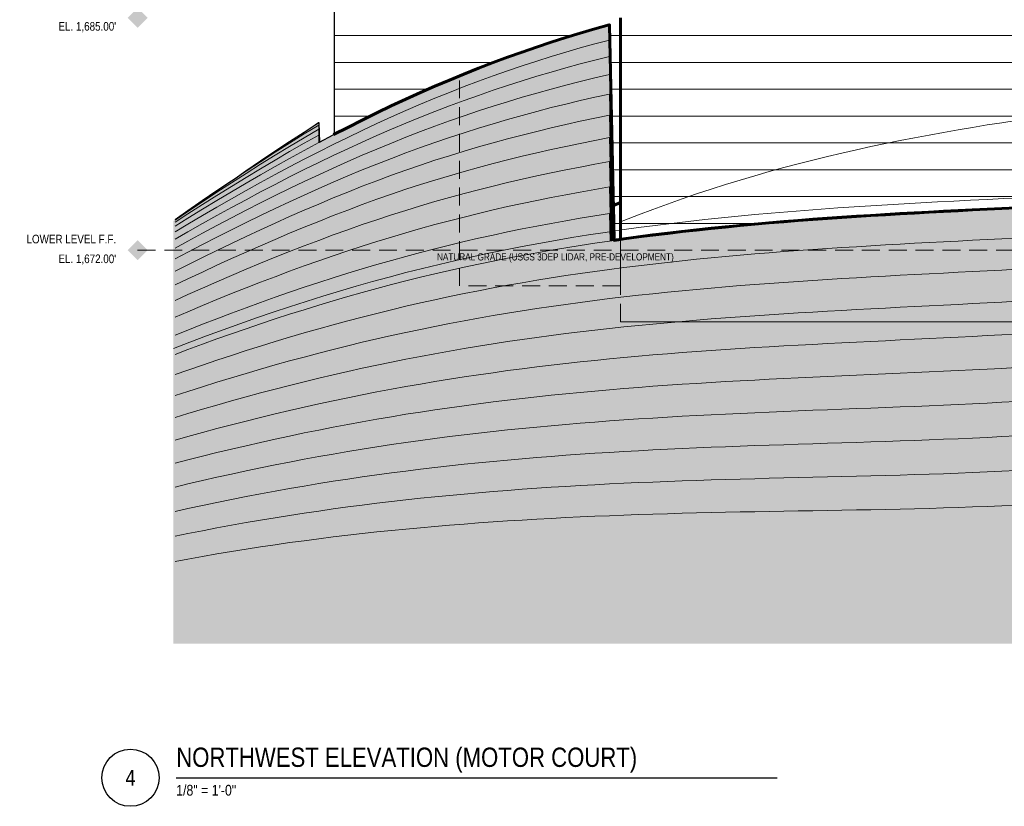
# Model space of a CAD drawing. Header units: inches. Extents: x -103 to 1584, y -3145 to 766.
# Tile 1 of 14: x -103 to 557, y -3145 to -2617. Entities that reach past the tile are written whole.
import ezdxf
from ezdxf.enums import TextEntityAlignment as Align

# ---------------------------------------------------------------- set-up
doc = ezdxf.new("R2010")
doc.units = ezdxf.units.IN
doc.header["$LTSCALE"] = 48
doc.header["$MEASUREMENT"] = 0
doc.linetypes.add('HIDDEN', pattern=[0.375, 0.25, -0.125])
for name, color, linetype, lineweight in [('A-ANNO-SYMB', 7, 'CONTINUOUS', 25), ('A-ANNO-TEXT', 7, 'CONTINUOUS', 25), ('A-ELEV', 7, 'CONTINUOUS', 25), ('A-ELEV-OTLN', 7, 'CONTINUOUS', 60), ('A-ELEV-PATT', 8, 'CONTINUOUS', 9), ('A-HIDN', 8, 'HIDDEN', 18), ('C-TOPO-MINR', 8, 'CONTINUOUS', 9)]:
    doc.layers.add(name, color=color, linetype=linetype, lineweight=lineweight)
doc.styles.add('JM', font='IBMPlexSansCondensed-Regular.ttf')

msp = doc.modelspace()

# ---------------------------------------------------------------- hatches: boundary and pattern name
at = {"layer": 'A-ANNO-SYMB'}
h = msp.add_hatch(color=7, dxfattribs=at)
h.dxf.hatch_style = 1
h.paths.add_polyline_path([(-30.72, -2616), (-24, -2609.28), (-17.28, -2616), (-24, -2622.72)])
h = msp.add_hatch(color=7, dxfattribs=at)
h.dxf.hatch_style = 1
h.paths.add_polyline_path([(-30.72, -2772), (-24, -2765.28), (-17.28, -2772), (-24, -2778.72)])
at = {"layer": 'C-TOPO-MINR'}
h = msp.add_hatch(dxfattribs=at)
h.set_pattern_fill('AR-SAND', scale=12)
h.paths.add_polyline_path([(0, -2884.64), (0, -2869.99), (0, -2855.87), (0, -2842.35), (0, -2829.51), (0, -2817.42), (0, -2806.19), (0, -2795.9), (0, -2786.63), (0, -2778.44), (0, -2771.33), (0, -2765.33), (0, -2760.42), (0, -2756.64), (0, -2754), (0, -2752.54), (0, -2752.31), (9.75, -2745.48), (19.5, -2738.73), (29.25, -2732.05), (39, -2725.47), (41.43, -2723.85), (48.75, -2718.78), (58.5, -2712.13), (68.25, -2705.57), (78, -2699.12), (87.75, -2692.77), (95.17, -2688.02), (97.5, -2686.47), (97.84, -2699.62), (97.84, -2699.63), (107.25, -2694.68), (117, -2689.66), (126.75, -2684.76), (136.5, -2679.98), (146.25, -2675.32), (156, -2670.78), (165.75, -2666.37), (175.5, -2662.08), (185.25, -2657.93), (195, -2653.9), (204.75, -2650.01), (214.5, -2646.25), (224.25, -2642.62), (234, -2639.12), (243.75, -2635.75), (253.5, -2632.52), (263.25, -2629.41), (273, -2626.44), (282.75, -2623.59), (292.5, -2620.88), (295.71, -2765.37), (295.56, -2765.39), (295.38, -2765.42), (295.18, -2765.45), (302.25, -2764.45), (312, -2763.13), (321.75, -2761.88), (331.5, -2760.68), (341.25, -2759.54), (351, -2758.45), (360.75, -2757.41), (370.5, -2756.42), (380.25, -2755.48), (390, -2754.58), (399.75, -2753.72), (409.5, -2752.91), (419.25, -2752.13), (429, -2751.39), (438.75, -2750.68), (448.5, -2750.01), (458.25, -2749.36), (468, -2748.74), (477.75, -2748.15), (487.5, -2747.58), (497.25, -2747.03), (507, -2746.49), (516.75, -2745.98), (526.5, -2745.48), (536.25, -2744.99), (546, -2744.52), (555.75, -2744.05), (565.5, -2743.59), (575.25, -2743.14), (585, -2742.69), (594.75, -2742.24), (604.5, -2741.79), (614.25, -2741.34), (624, -2740.89), (633.75, -2740.43), (643.5, -2739.97), (653.25, -2739.5), (663, -2739.02), (672.75, -2738.53), (682.5, -2738.03), (692.25, -2737.51), (702, -2736.98), (711.75, -2736.44), (721.5, -2735.88), (731.25, -2735.3), (741, -2734.7), (750.75, -2734.09), (760.5, -2733.45), (770.25, -2732.79), (780, -2732.11), (789.75, -2731.41), (799.5, -2730.68), (809.25, -2729.93), (819, -2729.15), (828.75, -2728.35), (838.5, -2727.52), (848.25, -2726.66), (858, -2725.77), (867.75, -2724.86), (877.5, -2723.91), (887.25, -2722.94), (897, -2721.93), (906.75, -2720.9), (916.5, -2719.83), (926.25, -2718.73), (936, -2717.6), (945.75, -2716.43), (955.5, -2715.23), (965.25, -2714), (975, -2712.74), (984.75, -2772), (994.5, -2772), (1004.25, -2772), (1014, -2772), (1023.75, -2772), (1033.5, -2772), (1043.25, -2772), (1053, -2772), (1062.75, -2772), (1072.5, -2772), (1082.25, -2772), (1092, -2772), (1101.75, -2772), (1111.5, -2772), (1121.25, -2772), (1131, -2772), (1140.75, -2772), (1150.5, -2772), (1160.25, -2772), (1170, -2772), (1179.75, -2772), (1189.5, -2772), (1199.25, -2772), (1209, -2772), (1218.75, -2772), (1228.5, -2772), (1238.25, -2772), (1248, -2772), (1257.75, -2772), (1267.5, -2772), (1277.25, -2772), (1287, -2772), (1296.75, -2772), (1306.5, -2772), (1316.25, -2772), (1320, -2772), (1320, -2616), (1320, -2596.02), (1326, -2594.22), (1335.75, -2591.26), (1345.5, -2588.27), (1355.25, -2585.26), (1365, -2582.21), (1374.75, -2579.14), (1384.5, -2576.04), (1387.86, -2574.96), (1386.19, -2595.36), (1386.19, -2595.36), (1394.25, -2496.82), (1404, -2494.39), (1413.75, -2491.93), (1423.5, -2489.44), (1433.25, -2486.93), (1443, -2484.39), (1452.75, -2481.82), (1462.5, -2479.24), (1472.25, -2476.63), (1482, -2473.99), (1491.75, -2471.34), (1501.5, -2468.67), (1511.25, -2465.98), (1521, -2463.27), (1530.75, -2460.55), (1540.5, -2457.8), (1550.25, -2455.05), (1560, -2452.28), (1560, -2452.74), (1560, -2454.13), (1560, -2456.43), (1560, -2459.62), (1560, -2463.66), (1560, -2468.51), (1560, -2474.13), (1560, -2480.49), (1560, -2487.54), (1560, -2495.27), (1560, -2503.63), (1560, -2512.6), (1560, -2522.15), (1560, -2532.27), (1560, -2542.93), (1560, -2554.13), (1560, -2565.84), (1560, -2578.06), (1560, -2590.77), (1560, -2603.97), (1560, -2617.66), (1560, -2631.83), (1560, -2646.48), (1560, -2661.62), (1560, -2677.26), (1560, -2693.4), (1560, -2710.09), (1560, -2727.34), (1560, -3036), (0, -3036), (0, -2981.11), (0, -2964.15), (0, -2947.52), (0, -2931.24), (0, -2915.31), (0, -2899.76)])
h.paths.add_polyline_path([(1464.02, -2752.44), (1463.93, -2752.47), (1463.79, -2752.5), (1463.68, -2752.53), (1462.5, -2752.85)], flags=0)
h.paths.add_polyline_path([(1467.58, -2751.49), (1465.97, -2751.92), (1465.16, -2752.14), (1464.67, -2752.27), (1464.34, -2752.36), (1464.18, -2752.4), (1472.25, -2750.24)], flags=0)
h.paths.add_polyline_path([(293.07, -2765.74), (292.5, -2765.82), (294.08, -2765.6), (293.99, -2765.61), (293.57, -2765.67)], flags=0)
h.paths.add_polyline_path([(97.5, -2699.81), (97.8, -2699.64), (97.74, -2699.68), (97.63, -2699.74)], flags=0)
h.paths.add_polyline_path([(1384.5, -2774.01), (1394.25, -2771.35), (1391.87, -2772)], flags=0)

# ---------------------------------------------------------------- linework, layer by layer
at = {"layer": 'A-ANNO-SYMB'}
msp.add_line((1.92, -3126), (405.12, -3126), dxfattribs=at)
msp.add_circle((-28.8, -3126), 19.2, dxfattribs=at)
at = {"layer": 'A-ELEV'}
for points in [[(300, -2616), (300, -2739.97), (295.19, -2741.91), (292.5, -2620.88), (282.75, -2623.59), (273, -2626.44), (263.25, -2629.41), (253.5, -2632.52), (243.75, -2635.75), (234, -2639.12), (224.25, -2642.62), (214.5, -2646.25), (204.75, -2650.01), (195, -2653.9), (185.25, -2657.93), (175.5, -2662.08), (165.75, -2666.37), (156, -2670.78), (146.25, -2675.32), (136.5, -2679.98), (126.75, -2684.76), (117, -2689.66), (108, -2694.29), (108, -2574)], [(1.2, -2751.32), (9.68, -2745.38), (9.68, -2745.38), (19.43, -2738.63), (19.43, -2738.63), (29.18, -2731.96), (29.18, -2731.96), (38.93, -2725.37), (38.93, -2725.37), (41.36, -2723.76), (48.68, -2718.69), (48.68, -2718.69), (58.43, -2712.03), (58.43, -2712.03), (68.18, -2705.47), (68.18, -2705.47), (77.93, -2699.02), (77.93, -2699.02), (87.68, -2692.67), (87.69, -2692.67), (95.1, -2687.92), (97.43, -2686.37), (97.44, -2686.37), (97.45, -2686.36), (97.46, -2686.36), (97.48, -2686.35), (97.49, -2686.35), (97.5, -2686.35), (97.51, -2686.35), (97.52, -2686.35), (97.53, -2686.36), (97.54, -2686.36), (97.56, -2686.37), (97.57, -2686.37), (97.57, -2686.38), (97.58, -2686.39), (97.59, -2686.39), (97.6, -2686.4), (97.6, -2686.41), (97.61, -2686.42), (97.61, -2686.43), (97.62, -2686.45), (97.62, -2686.46), (97.62, -2686.47), (97.96, -2699.43), (107.19, -2694.57), (107.2, -2694.57), (107.42, -2694.45)]]:
    msp.add_lwpolyline(points, dxfattribs=at)
at = {"layer": 'A-ELEV-OTLN'}
for points in [[(107.42, -2694.45), (116.95, -2689.55), (116.95, -2689.55), (126.7, -2684.65), (126.7, -2684.65), (136.45, -2679.87), (136.45, -2679.87), (146.2, -2675.21), (146.2, -2675.21), (155.95, -2670.67), (155.95, -2670.67), (165.7, -2666.26), (165.7, -2666.26), (175.45, -2661.97), (175.45, -2661.97), (185.2, -2657.82), (185.2, -2657.82), (194.95, -2653.79), (194.96, -2653.79), (204.71, -2649.9), (204.71, -2649.9), (214.46, -2646.13), (214.46, -2646.13), (224.21, -2642.5), (224.21, -2642.5), (233.96, -2639), (233.96, -2639), (243.71, -2635.64), (243.71, -2635.64), (253.46, -2632.4), (253.46, -2632.4), (263.21, -2629.3), (263.21, -2629.3), (272.96, -2626.32), (272.97, -2626.32), (282.72, -2623.48), (282.72, -2623.48), (292.47, -2620.76), (292.48, -2620.76), (292.49, -2620.76), (292.5, -2620.76), (292.51, -2620.76), (292.52, -2620.76), (292.54, -2620.77), (292.55, -2620.77), (292.56, -2620.77), (292.57, -2620.78), (292.58, -2620.79), (292.58, -2620.79), (292.59, -2620.8), (292.6, -2620.81), (292.61, -2620.82), (292.61, -2620.83), (292.61, -2620.84), (292.62, -2620.85), (292.62, -2620.87), (292.62, -2620.88), (295.83, -2765.23), (302.23, -2764.33), (302.23, -2764.33), (311.98, -2763.01), (311.98, -2763.01), (321.73, -2761.76), (321.74, -2761.76), (331.49, -2760.56), (331.49, -2760.56), (341.24, -2759.42), (341.24, -2759.42), (350.99, -2758.33), (350.99, -2758.33), (360.74, -2757.29), (360.74, -2757.29), (370.49, -2756.3), (370.49, -2756.3), (380.24, -2755.36), (380.24, -2755.36), (389.99, -2754.46), (389.99, -2754.46), (399.74, -2753.6), (399.74, -2753.6), (409.49, -2752.79), (409.49, -2752.79), (419.24, -2752.01), (419.24, -2752.01), (428.99, -2751.27), (428.99, -2751.27), (438.74, -2750.56), (438.74, -2750.56), (448.49, -2749.89), (448.49, -2749.89), (458.24, -2749.24), (458.24, -2749.24), (467.99, -2748.62), (467.99, -2748.62), (477.74, -2748.03), (477.74, -2748.03), (487.49, -2747.46), (487.49, -2747.46), (497.24, -2746.91), (497.24, -2746.91), (506.99, -2746.37), (506.99, -2746.37), (516.74, -2745.86), (516.74, -2745.86), (526.49, -2745.36), (526.49, -2745.36), (536.24, -2744.87), (536.24, -2744.87), (545.99, -2744.4), (555.74, -2743.93), (565.49, -2743.47)], [(565.5, -2743.59), (555.75, -2744.05), (546, -2744.52), (536.25, -2744.99), (526.5, -2745.48), (516.75, -2745.98), (507, -2746.49), (497.25, -2747.03), (487.5, -2747.58), (477.75, -2748.15), (468, -2748.74), (458.25, -2749.36), (448.5, -2750.01), (438.75, -2750.68), (429, -2751.39), (419.25, -2752.13), (409.5, -2752.91), (399.75, -2753.72), (390, -2754.58), (380.25, -2755.48), (370.5, -2756.42), (360.75, -2757.41), (351, -2758.45), (341.25, -2759.54), (331.5, -2760.68), (321.75, -2761.88), (312, -2763.13), (302.25, -2764.45), (300, -2764.77), (300, -2616)]]:
    msp.add_lwpolyline(points, dxfattribs=at)
msp.add_lwpolyline([(300, -2764.77), (295.71, -2765.37), (295.19, -2741.91), (300, -2739.97)], close=True, dxfattribs=at)
at = {"layer": 'A-ELEV-PATT'}
for p, q in [((108, -2628), (267.88, -2628)), ((292.66, -2628), (300, -2628)), ((300, -2628), (1320, -2628)), ((108, -2646), (215.16, -2646)), ((293.06, -2646), (300, -2646)), ((300, -2646), (1320, -2646)), ((108, -2664), (171.14, -2664)), ((293.46, -2664), (300, -2664)), ((300, -2664), (1320, -2664)), ((108, -2682), (132.37, -2682)), ((293.86, -2682), (300, -2682)), ((300, -2682), (1320, -2682)), ((294.26, -2700), (300, -2700)), ((300, -2700), (1320, -2700)), ((294.66, -2718), (300, -2718)), ((300, -2718), (932.53, -2718)), ((295.06, -2736), (300, -2736)), ((300, -2736), (719.39, -2736)), ((295.46, -2754), (300, -2754)), ((300, -2754), (396.61, -2754))]:
    msp.add_line(p, q, dxfattribs=at)
at = {"layer": 'A-HIDN'}
msp.add_line((-24, -2772), (1560, -2772), dxfattribs=at)
for points in [[(192, -2655.14), (195, -2653.9), (204.75, -2650.01), (214.5, -2646.25), (224.25, -2642.62), (234, -2639.12), (243.75, -2635.75), (253.5, -2632.52), (263.25, -2629.41), (273, -2626.44), (282.75, -2623.59), (292.5, -2620.88), (295.17, -2741.26)], [(300, -2765.37), (300, -2796), (192, -2796), (192, -2655.14)], [(720, -2820), (300, -2820), (300, -2753.04), (302.25, -2752.13), (312, -2748.31), (321.75, -2744.62), (331.5, -2741.04), (341.25, -2737.59), (351, -2734.26), (360.75, -2731.04), (370.5, -2727.93), (380.25, -2724.94), (390, -2722.05), (399.75, -2719.27), (409.5, -2716.6), (419.25, -2714.02), (429, -2711.53), (438.75, -2709.14), (448.5, -2706.84), (458.25, -2704.62), (468, -2702.48), (477.75, -2700.43), (487.5, -2698.45), (497.25, -2696.54), (507, -2694.7), (516.75, -2692.92), (526.5, -2691.21), (536.25, -2689.56), (546, -2687.96), (555.75, -2686.41), (565.5, -2684.91)], [(0, -2837.99), (11.14, -2833.71), (22.29, -2829.51), (33.43, -2825.41), (44.57, -2821.4), (55.71, -2817.49), (66.86, -2813.68), (78, -2809.98), (89.14, -2806.38), (100.29, -2802.88), (111.43, -2799.49), (122.57, -2796.21), (133.71, -2793.05), (144.86, -2789.99), (156, -2787.04), (167.14, -2784.21), (178.29, -2781.49), (189.43, -2778.88), (200.57, -2776.37), (211.71, -2773.98), (222.86, -2771.69), (234, -2769.5), (245.14, -2767.41), (256.29, -2765.42), (267.43, -2763.53), (278.57, -2761.72), (289.71, -2760.01), (300.86, -2758.38), (312, -2756.83), (323.14, -2755.37), (334.29, -2753.98), (345.43, -2752.66), (356.57, -2751.42), (367.71, -2750.24), (378.86, -2749.12), (390, -2748.07), (401.14, -2747.07), (412.29, -2746.13), (423.43, -2745.24), (434.57, -2744.4), (445.71, -2743.6), (456.86, -2742.84), (468, -2742.12), (479.14, -2741.44), (490.29, -2740.79), (501.43, -2740.16), (512.57, -2739.56), (523.71, -2738.99), (534.86, -2738.43), (546, -2737.9), (557.14, -2737.37), (568.29, -2736.86)], [(1320, -2820), (300, -2820), (300, -2765.37)]]:
    msp.add_lwpolyline(points, dxfattribs=at)
at = {"layer": 'C-TOPO-MINR'}
for points in [[(1.2, -2755.89), (9.75, -2750.55), (19.5, -2744.55), (29.25, -2738.63), (39, -2732.79), (48.75, -2727.05), (58.5, -2721.4), (68.25, -2715.85), (78, -2710.39), (87.75, -2705.05), (97.5, -2699.81), (107.25, -2694.68), (117, -2689.66), (126.75, -2684.76), (136.5, -2679.98), (146.25, -2675.32), (156, -2670.78), (165.75, -2666.37), (175.5, -2662.08), (185.25, -2657.93), (195, -2653.9), (204.75, -2650.01), (214.5, -2646.25), (224.25, -2642.62), (234, -2639.12), (243.75, -2635.75), (253.5, -2632.52), (263.25, -2629.41), (273, -2626.44), (282.75, -2623.59), (292.5, -2620.88), (295.71, -2765.61)], [(1.2, -2759.71), (9.75, -2754.58), (19.5, -2748.81), (29.25, -2743.13), (39, -2737.53), (48.75, -2732.03), (58.5, -2726.61), (68.25, -2721.29), (78, -2716.07), (87.75, -2710.96), (97.5, -2705.95), (107.25, -2701.05), (117, -2696.26), (126.75, -2691.58), (136.5, -2687.02), (146.25, -2682.59), (156, -2678.27), (165.75, -2674.07), (175.5, -2670), (185.25, -2666.06), (195, -2662.23), (204.75, -2658.54), (214.5, -2654.97), (224.25, -2651.53), (234, -2648.22), (243.75, -2645.03), (253.5, -2641.96), (263.25, -2639.02), (273, -2636.2), (282.75, -2633.51), (292.5, -2630.93), (295.56, -2765.63)], [(1.2, -2764.64), (9.75, -2759.72), (19.5, -2754.18), (29.25, -2748.73), (39, -2743.37), (48.75, -2738.09), (58.5, -2732.9), (68.25, -2727.81), (78, -2722.81), (87.75, -2717.92), (97.5, -2713.13), (107.25, -2708.45), (117, -2703.88), (126.75, -2699.42), (136.5, -2695.08), (146.25, -2690.85), (156, -2686.75), (165.75, -2682.77), (175.5, -2678.91), (185.25, -2675.17), (195, -2671.55), (204.75, -2668.06), (214.5, -2664.69), (224.25, -2661.44), (234, -2658.31), (243.75, -2655.3), (253.5, -2652.41), (263.25, -2649.64), (273, -2646.98), (282.75, -2644.44), (292.5, -2642.01), (295.38, -2765.66)], [(1.2, -2770.67), (9.75, -2765.95), (19.5, -2760.65), (29.25, -2755.42), (39, -2750.28), (48.75, -2745.22), (58.5, -2740.26), (68.25, -2735.38), (78, -2730.6), (87.75, -2725.92), (97.5, -2721.34), (107.25, -2716.87), (117, -2712.51), (126.75, -2708.26), (136.5, -2704.13), (146.25, -2700.11), (156, -2696.21), (165.75, -2692.44), (175.5, -2688.79), (185.25, -2685.26), (195, -2681.85), (204.75, -2678.56), (214.5, -2675.39), (224.25, -2672.34), (234, -2669.4), (243.75, -2666.57), (253.5, -2663.86), (263.25, -2661.26), (273, -2658.76), (282.75, -2656.37), (292.5, -2654.09), (295.18, -2765.69)], [(1.2, -2777.8), (9.75, -2773.29), (19.5, -2768.21), (29.25, -2763.21), (39, -2758.29), (48.75, -2753.45), (58.5, -2748.7), (68.25, -2744.04), (78, -2739.46), (87.75, -2734.99), (97.5, -2730.61), (107.25, -2726.34), (117, -2722.18), (126.75, -2718.13), (136.5, -2714.19), (146.25, -2710.38), (156, -2706.68), (165.75, -2703.12), (175.5, -2699.68), (185.25, -2696.36), (195, -2693.16), (204.75, -2690.08), (214.5, -2687.11), (224.25, -2684.25), (234, -2681.51), (243.75, -2678.87), (253.5, -2676.33), (263.25, -2673.9), (273, -2671.56), (282.75, -2669.33), (292.5, -2667.19), (294.95, -2765.72)], [(1.2, -2786.03), (9.75, -2781.72), (19.5, -2776.87), (29.25, -2772.1), (39, -2767.41), (48.75, -2762.79), (58.5, -2758.26), (68.25, -2753.81), (78, -2749.46), (87.75, -2745.19), (97.5, -2741.01), (107.25, -2736.94), (117, -2732.97), (126.75, -2729.1), (136.5, -2725.35), (146.25, -2721.73), (156, -2718.23), (165.75, -2714.88), (175.5, -2711.65), (185.25, -2708.55), (195, -2705.56), (204.75, -2702.69), (214.5, -2699.92), (224.25, -2697.25), (234, -2694.69), (243.75, -2692.22), (253.5, -2689.86), (263.25, -2687.58), (273, -2685.4), (282.75, -2683.31), (292.5, -2681.31), (294.67, -2765.76)], [(1.2, -2751.47), (9.75, -2745.48), (19.5, -2738.73), (29.25, -2732.05), (39, -2725.47), (48.75, -2718.98), (58.5, -2712.58), (68.25, -2706.28), (78, -2700.08), (87.75, -2693.99), (97.5, -2688.01), (97.81, -2699.91)], [(41.23, -2723.99), (48.75, -2718.78), (58.5, -2712.13), (68.25, -2705.57), (78, -2699.12), (87.75, -2692.77), (97.5, -2686.53), (97.85, -2699.88)], [(94.97, -2688.16), (97.5, -2686.47), (97.85, -2699.87)], [(1.2, -2751.73), (9.75, -2745.96), (19.5, -2739.46), (29.25, -2733.04), (39, -2726.71), (48.75, -2720.47), (58.5, -2714.33), (68.25, -2708.28), (78, -2702.34), (87.75, -2696.5), (97.5, -2690.77), (97.74, -2699.95)], [(1.2, -2753.22), (9.75, -2747.67), (19.5, -2741.42), (29.25, -2735.25), (39, -2729.17), (48.75, -2723.18), (58.5, -2717.29), (68.25, -2711.49), (78, -2705.8), (87.75, -2700.21), (97.5, -2694.73), (97.64, -2700)], [(1.2, -2795.33), (9.75, -2791.23), (19.5, -2786.62), (29.25, -2782.09), (39, -2777.63), (48.75, -2773.26), (58.5, -2768.96), (68.25, -2764.74), (78, -2760.61), (87.75, -2756.57), (97.5, -2752.62), (107.25, -2748.77), (117, -2745.02), (126.75, -2741.37), (136.5, -2737.83), (146.25, -2734.41), (156, -2731.12), (165.75, -2727.96), (175.5, -2724.92), (185.25, -2722), (195, -2719.19), (204.75, -2716.49), (214.5, -2713.89), (224.25, -2711.39), (234, -2708.99), (243.75, -2706.67), (253.5, -2704.46), (263.25, -2702.33), (273, -2700.28), (282.75, -2698.33), (292.5, -2696.45), (294.36, -2765.8)], [(1.2, -2805.64), (9.75, -2801.76), (19.5, -2797.41), (29.25, -2793.12), (39, -2788.92), (48.75, -2784.79), (58.5, -2780.73), (68.25, -2776.77), (78, -2772.88), (87.75, -2769.09), (97.5, -2765.38), (107.25, -2761.77), (117, -2758.26), (126.75, -2754.84), (136.5, -2751.54), (146.25, -2748.34), (156, -2745.25), (165.75, -2742.27), (175.5, -2739.4), (185.25, -2736.64), (195, -2733.98), (204.75, -2731.43), (214.5, -2728.97), (224.25, -2726.61), (234, -2724.35), (243.75, -2722.17), (253.5, -2720.08), (263.25, -2718.08), (273, -2716.16), (282.75, -2714.32), (292.5, -2712.56), (294, -2765.86)], [(1.2, -2816.91), (9.75, -2813.25), (19.5, -2809.15), (29.25, -2805.12), (39, -2801.16), (48.75, -2797.28), (58.5, -2793.48), (68.25, -2789.76), (78, -2786.12), (87.75, -2782.57), (97.5, -2779.11), (107.25, -2775.74), (117, -2772.46), (126.75, -2769.27), (136.5, -2766.18), (146.25, -2763.19), (156, -2760.3), (165.75, -2757.51), (175.5, -2754.81), (185.25, -2752.22), (195, -2749.72), (204.75, -2747.31), (214.5, -2745), (224.25, -2742.77), (234, -2740.64), (243.75, -2738.59), (253.5, -2736.62), (263.25, -2734.74), (273, -2732.94), (282.75, -2731.21), (292.5, -2729.55), (293.57, -2765.92)], [(1.2, -2841.9), (9.75, -2838.68), (19.5, -2835.08), (29.25, -2831.54), (39, -2828.08), (48.75, -2824.69), (58.5, -2821.38), (68.25, -2818.14), (78, -2814.98), (87.75, -2811.9), (97.5, -2808.89), (107.25, -2805.97), (117, -2803.13), (126.75, -2800.38), (136.5, -2797.7), (146.25, -2795.11), (156, -2792.6), (165.75, -2790.18), (175.5, -2787.84), (185.25, -2785.58), (195, -2783.4), (204.75, -2781.31), (214.5, -2779.29), (224.25, -2777.35), (234, -2775.49), (243.75, -2773.7), (253.5, -2771.99), (263.25, -2770.34), (273, -2768.77), (282.75, -2767.26), (292.5, -2765.82), (302.25, -2764.45), (312, -2763.13), (321.75, -2761.88), (331.5, -2760.68), (341.25, -2759.54), (351, -2758.45), (360.75, -2757.41), (370.5, -2756.42), (380.25, -2755.48), (390, -2754.58), (399.75, -2753.72), (409.5, -2752.91), (419.25, -2752.13), (429, -2751.39), (438.75, -2750.68), (448.5, -2750.01), (458.25, -2749.36), (468, -2748.74), (477.75, -2748.15), (487.5, -2747.58), (497.25, -2747.03), (507, -2746.49), (516.75, -2745.98), (526.5, -2745.48), (536.25, -2744.99), (546, -2744.52), (555.75, -2744.05), (565.5, -2743.59)], [(1.2, -2829.03), (9.75, -2825.59), (19.5, -2821.74), (29.25, -2817.96), (39, -2814.25), (48.75, -2810.62), (58.5, -2807.07), (68.25, -2803.59), (78, -2800.2), (87.75, -2796.88), (97.5, -2793.66), (107.25, -2790.51), (117, -2787.46), (126.75, -2784.49), (136.5, -2781.61), (146.25, -2778.82), (156, -2776.12), (165.75, -2773.52), (175.5, -2771), (185.25, -2768.57), (195, -2766.23), (204.75, -2763.98), (214.5, -2761.81), (224.25, -2759.73), (234, -2757.73), (243.75, -2755.81), (253.5, -2753.96), (263.25, -2752.2), (273, -2750.51), (282.75, -2748.89), (292.5, -2747.34), (293.08, -2765.98)], [(1.2, -2855.45), (9.75, -2852.44), (19.5, -2849.08), (29.25, -2845.78), (39, -2842.56), (48.75, -2839.4), (58.5, -2836.32), (68.25, -2833.31), (78, -2830.38), (87.75, -2827.52), (97.5, -2824.73), (107.25, -2822.03), (117, -2819.4), (126.75, -2816.84), (136.5, -2814.37), (146.25, -2811.97), (156, -2809.65), (165.75, -2807.41), (175.5, -2805.25), (185.25, -2803.16), (195, -2801.15), (204.75, -2799.21), (214.5, -2797.34), (224.25, -2795.55), (234, -2793.83), (243.75, -2792.18), (253.5, -2790.6), (263.25, -2789.08), (273, -2787.63), (282.75, -2786.24), (292.5, -2784.91), (302.25, -2783.64), (312, -2782.42), (321.75, -2781.27), (331.5, -2780.16), (341.25, -2779.11), (351, -2778.1), (360.75, -2777.14), (370.5, -2776.23), (380.25, -2775.35), (390, -2774.52), (399.75, -2773.73), (409.5, -2772.97), (419.25, -2772.24), (429, -2771.54), (438.75, -2770.88), (448.5, -2770.24), (458.25, -2769.62), (468, -2769.03), (477.75, -2768.46), (487.5, -2767.9), (497.25, -2767.37), (507, -2766.84), (516.75, -2766.33), (526.5, -2765.82), (536.25, -2765.33), (546, -2764.84), (555.75, -2764.35), (565.5, -2763.87)], [(1.2, -2869.6), (9.75, -2866.79), (19.5, -2863.66), (29.25, -2860.6), (39, -2857.6), (48.75, -2854.67), (58.5, -2851.81), (68.25, -2849.03), (78, -2846.31), (87.75, -2843.67), (97.5, -2841.09), (107.25, -2838.59), (117, -2836.17), (126.75, -2833.82), (136.5, -2831.54), (146.25, -2829.33), (156, -2827.2), (165.75, -2825.13), (175.5, -2823.14), (185.25, -2821.23), (195, -2819.38), (204.75, -2817.6), (214.5, -2815.89), (224.25, -2814.25), (234, -2812.67), (243.75, -2811.16), (253.5, -2809.71), (263.25, -2808.32), (273, -2806.99), (282.75, -2805.72), (292.5, -2804.51), (302.25, -2803.35), (312, -2802.24), (321.75, -2801.18), (331.5, -2800.17), (341.25, -2799.21), (351, -2798.29), (360.75, -2797.42), (370.5, -2796.58), (380.25, -2795.78), (390, -2795.02), (399.75, -2794.29), (409.5, -2793.59), (419.25, -2792.92), (429, -2792.28), (438.75, -2791.66), (448.5, -2791.06), (458.25, -2790.48), (468, -2789.92), (477.75, -2789.37), (487.5, -2788.84), (497.25, -2788.32), (507, -2787.8), (516.75, -2787.3), (526.5, -2786.79), (536.25, -2786.29), (546, -2785.79), (555.75, -2785.29), (565.5, -2784.79)], [(1.2, -2884.27), (9.75, -2881.67), (19.5, -2878.76), (29.25, -2875.92), (39, -2873.14), (48.75, -2870.43), (58.5, -2867.79), (68.25, -2865.21), (78, -2862.71), (87.75, -2860.27), (97.5, -2857.91), (107.25, -2855.61), (117, -2853.38), (126.75, -2851.22), (136.5, -2849.13), (146.25, -2847.11), (156, -2845.16), (165.75, -2843.28), (175.5, -2841.46), (185.25, -2839.71), (195, -2838.03), (204.75, -2836.41), (214.5, -2834.85), (224.25, -2833.36), (234, -2831.93), (243.75, -2830.56), (253.5, -2829.25), (263.25, -2827.99), (273, -2826.79), (282.75, -2825.64), (292.5, -2824.55), (302.25, -2823.5), (312, -2822.5), (321.75, -2821.55), (331.5, -2820.64), (341.25, -2819.78), (351, -2818.95), (360.75, -2818.16), (370.5, -2817.41), (380.25, -2816.69), (390, -2816), (399.75, -2815.34), (409.5, -2814.71), (419.25, -2814.1), (429, -2813.51), (438.75, -2812.94), (448.5, -2812.39), (458.25, -2811.86), (468, -2811.33), (477.75, -2810.82), (487.5, -2810.31), (497.25, -2809.81), (507, -2809.31), (516.75, -2808.82), (526.5, -2808.32), (536.25, -2807.82), (546, -2807.31), (555.75, -2806.8), (565.5, -2806.28)], [(1.2, -2899.42), (9.75, -2897), (19.5, -2894.31), (29.25, -2891.68), (39, -2889.12), (48.75, -2886.62), (58.5, -2884.19), (68.25, -2881.82), (78, -2879.52), (87.75, -2877.28), (97.5, -2875.12), (107.25, -2873.01), (117, -2870.98), (126.75, -2869.01), (136.5, -2867.11), (146.25, -2865.27), (156, -2863.5), (165.75, -2861.79), (175.5, -2860.14), (185.25, -2858.56), (195, -2857.04), (204.75, -2855.58), (214.5, -2854.18), (224.25, -2852.83), (234, -2851.55), (243.75, -2850.32), (253.5, -2849.14), (263.25, -2848.02), (273, -2846.95), (282.75, -2845.93), (292.5, -2844.95), (302.25, -2844.02), (312, -2843.14), (321.75, -2842.29), (331.5, -2841.49), (341.25, -2840.72), (351, -2839.99), (360.75, -2839.3), (370.5, -2838.63), (380.25, -2838), (390, -2837.39), (399.75, -2836.8), (409.5, -2836.24), (419.25, -2835.7), (429, -2835.17), (438.75, -2834.66), (448.5, -2834.17), (458.25, -2833.68), (468, -2833.2), (477.75, -2832.72), (487.5, -2832.25), (497.25, -2831.78), (507, -2831.3), (516.75, -2830.82), (526.5, -2830.34), (536.25, -2829.84), (546, -2829.34), (555.75, -2828.82), (565.5, -2828.29)], [(1.2, -2914.99), (9.75, -2912.76), (19.5, -2910.27), (29.25, -2907.85), (39, -2905.49), (48.75, -2903.19), (58.5, -2900.96), (68.25, -2898.79), (78, -2896.69), (87.75, -2894.65), (97.5, -2892.67), (107.25, -2890.76), (117, -2888.91), (126.75, -2887.12), (136.5, -2885.4), (146.25, -2883.74), (156, -2882.14), (165.75, -2880.6), (175.5, -2879.13), (185.25, -2877.71), (195, -2876.35), (204.75, -2875.04), (214.5, -2873.79), (224.25, -2872.6), (234, -2871.46), (243.75, -2870.37), (253.5, -2869.33), (263.25, -2868.34), (273, -2867.4), (282.75, -2866.5), (292.5, -2865.65), (302.25, -2864.84), (312, -2864.07), (321.75, -2863.34), (331.5, -2862.64), (341.25, -2861.98), (351, -2861.35), (360.75, -2860.75), (370.5, -2860.17), (380.25, -2859.63), (390, -2859.1), (399.75, -2858.6), (409.5, -2858.11), (419.25, -2857.64), (429, -2857.18), (438.75, -2856.73), (448.5, -2856.3), (458.25, -2855.86), (468, -2855.43), (477.75, -2855), (487.5, -2854.57), (497.25, -2854.13), (507, -2853.69), (516.75, -2853.23), (526.5, -2852.77), (536.25, -2852.28), (546, -2851.79), (555.75, -2851.27), (565.5, -2850.73)], [(1.2, -2930.95), (9.75, -2928.89), (19.5, -2926.6), (29.25, -2924.37), (39, -2922.21), (48.75, -2920.1), (58.5, -2918.06), (68.25, -2916.08), (78, -2914.17), (87.75, -2912.32), (97.5, -2910.53), (107.25, -2908.8), (117, -2907.13), (126.75, -2905.52), (136.5, -2903.98), (146.25, -2902.49), (156, -2901.06), (165.75, -2899.69), (175.5, -2898.37), (185.25, -2897.11), (195, -2895.91), (204.75, -2894.76), (214.5, -2893.66), (224.25, -2892.61), (234, -2891.61), (243.75, -2890.66), (253.5, -2889.76), (263.25, -2888.9), (273, -2888.09), (282.75, -2887.32), (292.5, -2886.58), (302.25, -2885.89), (312, -2885.23), (321.75, -2884.61), (331.5, -2884.02), (341.25, -2883.46), (351, -2882.93), (360.75, -2882.43), (370.5, -2881.95), (380.25, -2881.49), (390, -2881.05), (399.75, -2880.63), (409.5, -2880.23), (419.25, -2879.83), (429, -2879.45), (438.75, -2879.07), (448.5, -2878.7), (458.25, -2878.32), (468, -2877.95), (477.75, -2877.57), (487.5, -2877.19), (497.25, -2876.79), (507, -2876.39), (516.75, -2875.96), (526.5, -2875.52), (536.25, -2875.06), (546, -2874.57), (555.75, -2874.06), (565.5, -2873.52)], [(1.2, -2947.26), (9.75, -2945.36), (19.5, -2943.26), (29.25, -2941.22), (39, -2939.24), (48.75, -2937.32), (58.5, -2935.47), (68.25, -2933.67), (78, -2931.94), (87.75, -2930.27), (97.5, -2928.65), (107.25, -2927.1), (117, -2925.61), (126.75, -2924.17), (136.5, -2922.8), (146.25, -2921.47), (156, -2920.21), (165.75, -2919), (175.5, -2917.84), (185.25, -2916.74), (195, -2915.68), (204.75, -2914.68), (214.5, -2913.73), (224.25, -2912.82), (234, -2911.96), (243.75, -2911.14), (253.5, -2910.37), (263.25, -2909.64), (273, -2908.95), (282.75, -2908.3), (292.5, -2907.68), (302.25, -2907.11), (312, -2906.56), (321.75, -2906.05), (331.5, -2905.56), (341.25, -2905.11), (351, -2904.67), (360.75, -2904.27), (370.5, -2903.88), (380.25, -2903.51), (390, -2903.16), (399.75, -2902.83), (409.5, -2902.5), (419.25, -2902.19), (429, -2901.88), (438.75, -2901.57), (448.5, -2901.27), (458.25, -2900.96), (468, -2900.65), (477.75, -2900.33), (487.5, -2900), (497.25, -2899.66), (507, -2899.3), (516.75, -2898.91), (526.5, -2898.51), (536.25, -2898.07), (546, -2897.61), (555.75, -2897.11), (565.5, -2896.58)], [(1.2, -2963.9), (9.75, -2962.16), (19.5, -2960.24), (29.25, -2958.38), (39, -2956.57), (48.75, -2954.83), (58.5, -2953.15), (68.25, -2951.53), (78, -2949.97), (87.75, -2948.47), (97.5, -2947.03), (107.25, -2945.65), (117, -2944.32), (126.75, -2943.05), (136.5, -2941.84), (146.25, -2940.68), (156, -2939.57), (165.75, -2938.51), (175.5, -2937.5), (185.25, -2936.55), (195, -2935.64), (204.75, -2934.77), (214.5, -2933.96), (224.25, -2933.18), (234, -2932.45), (243.75, -2931.76), (253.5, -2931.12), (263.25, -2930.51), (273, -2929.93), (282.75, -2929.4), (292.5, -2928.89), (302.25, -2928.42), (312, -2927.98), (321.75, -2927.57), (331.5, -2927.19), (341.25, -2926.83), (351, -2926.49), (360.75, -2926.18), (370.5, -2925.88), (380.25, -2925.6), (390, -2925.34), (399.75, -2925.08), (409.5, -2924.84), (419.25, -2924.6), (429, -2924.37), (438.75, -2924.14), (448.5, -2923.91), (458.25, -2923.67), (468, -2923.42), (477.75, -2923.17), (487.5, -2922.9), (497.25, -2922.61), (507, -2922.3), (516.75, -2921.97), (526.5, -2921.6), (536.25, -2921.21), (546, -2920.78), (555.75, -2920.31), (565.5, -2919.79)], [(1.2, -2980.88), (9.75, -2979.29), (19.5, -2977.53), (29.25, -2975.83), (39, -2974.19), (48.75, -2972.62), (58.5, -2971.11), (68.25, -2969.65), (78, -2968.26), (87.75, -2966.93), (97.5, -2965.65), (107.25, -2964.43), (117, -2963.26), (126.75, -2962.15), (136.5, -2961.09), (146.25, -2960.08), (156, -2959.12), (165.75, -2958.2), (175.5, -2957.34), (185.25, -2956.52), (195, -2955.74), (204.75, -2955.01), (214.5, -2954.32), (224.25, -2953.67), (234, -2953.06), (243.75, -2952.49), (253.5, -2951.95), (263.25, -2951.46), (273, -2950.99), (282.75, -2950.56), (292.5, -2950.16), (302.25, -2949.79), (312, -2949.44), (321.75, -2949.13), (331.5, -2948.83), (341.25, -2948.56), (351, -2948.32), (360.75, -2948.08), (370.5, -2947.87), (380.25, -2947.67), (390, -2947.48), (399.75, -2947.31), (409.5, -2947.14), (419.25, -2946.98), (429, -2946.81), (438.75, -2946.65), (448.5, -2946.49), (458.25, -2946.32), (468, -2946.14), (477.75, -2945.95), (487.5, -2945.74), (497.25, -2945.51), (507, -2945.26), (516.75, -2944.98), (526.5, -2944.67), (536.25, -2944.32), (546, -2943.93), (555.75, -2943.5), (565.5, -2943.01)]]:
    msp.add_lwpolyline(points, dxfattribs=at)

# ---------------------------------------------------------------- texts
at = {"layer": 'A-ANNO-TEXT', "style": 'JM'}
for s, p in [("EL. 1,685.00'", (-38.4, -2618.88)), ("EL. 1,672.00'", (-38.4, -2774.88))]:
    msp.add_text(s, height=5.76, dxfattribs=at).set_placement(p, align=Align.TOP_RIGHT)
msp.add_text('LOWER LEVEL F.F.', height=5.76, dxfattribs=at).set_placement((-38.4, -2769.12), align=Align.BOTTOM_RIGHT)
msp.add_text('NATURAL GRADE (USGS 3DEP LIDAR, PRE-DEVELOPMENT)', height=4.8, dxfattribs=at).set_placement((256.29, -2774.06), align=Align.TOP_CENTER)
msp.add_text('NORTHWEST ELEVATION (MOTOR COURT)', height=12.96, dxfattribs=at).set_placement((1.92, -3122.64), align=Align.BOTTOM_LEFT)
msp.add_text('4', height=10.56, dxfattribs=at).set_placement((-28.8, -3126), align=Align.MIDDLE_CENTER)
msp.add_text('1/8" = 1\'-0"', height=7.2, dxfattribs=at).set_placement((1.92, -3130.8), align=Align.TOP_LEFT)

doc.saveas('drawing.dxf')
